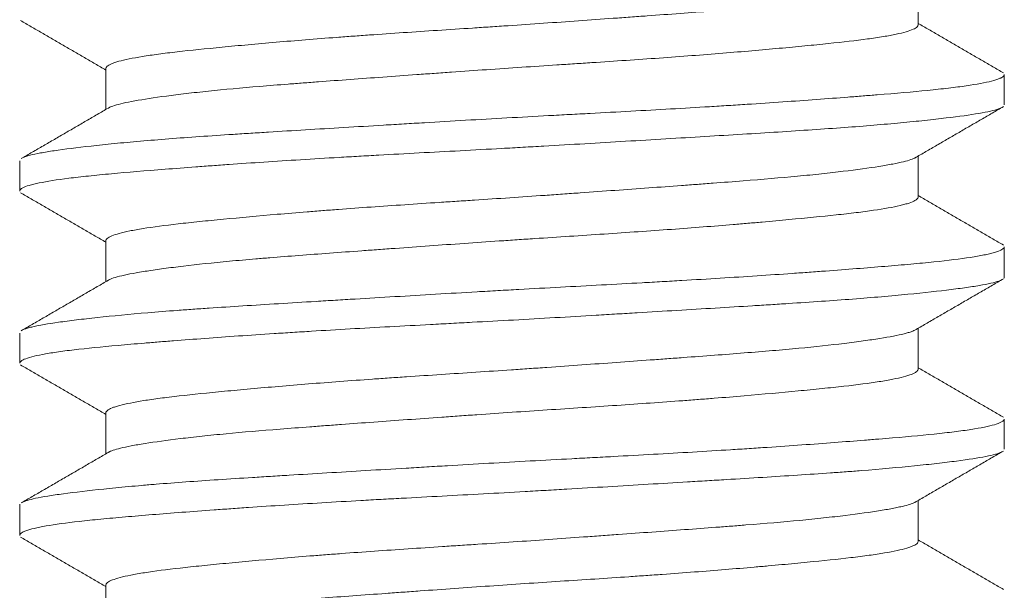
# Model space of a CAD drawing. Header units: millimetres. Extents: x 28 to 2257, y 19 to 785.
# Tile 48 of 55: x 1655.35 to 1659.35, y 386.2 to 388.52. Entities that reach past the tile are written whole.
import ezdxf

# ---------------------------------------------------------------- set-up
doc = ezdxf.new("R2010")
doc.units = ezdxf.units.MM
doc.layers.add('1', color=7, linetype='Continuous', true_color=0xffffff)

msp = doc.modelspace()

# ---------------------------------------------------------------- linework, layer by layer
at = {"layer": '1', "color": 155, "linetype": 'Continuous', "lineweight": 18}
for p, q in [((1659.0032, 388.4956), (1659.0032, 388.6626)), ((1655.7032, 388.3193), (1655.7032, 388.1523)), ((1659.3532, 388.1714), (1659.3532, 388.2934)), ((1659.0032, 387.7957), (1659.0032, 387.9626)), ((1655.3532, 387.9438), (1655.3532, 387.8215)), ((1655.7032, 387.619), (1655.7032, 387.4523)), ((1659.3532, 387.471), (1659.3532, 387.5937)), ((1659.3532, 387.4706), (1659.352, 387.467)), ((1655.3532, 387.2434), (1655.3532, 387.1213)), ((1659.0032, 387.0959), (1659.0032, 387.2626)), ((1655.7032, 386.9192), (1655.7032, 386.7523)), ((1659.3532, 386.7715), (1659.3532, 386.8936)), ((1659.0032, 386.3956), (1659.0032, 386.5626)), ((1655.3532, 386.5436), (1655.354, 386.5472)), ((1655.3532, 386.5439), (1655.3532, 386.4212)), ((1655.7032, 386.2192), (1655.7032, 386.0523))]:
    msp.add_line(p, q, dxfattribs=at)
for points, knots in [([(1658.9929, 388.6566), (1658.9884, 388.654), (1658.9789, 388.6498), (1658.9657, 388.6457), (1658.9548, 388.6425), (1658.9487, 388.6409), (1658.9162, 388.6331), (1658.8825, 388.6267), (1658.8206, 388.617), (1658.7868, 388.6121), (1658.7487, 388.607), (1658.7223, 388.6037), (1658.7087, 388.602), (1658.6385, 388.5935), (1658.5763, 388.5869), (1658.4739, 388.5772), (1658.4205, 388.5725), (1658.3636, 388.5677), (1658.3249, 388.5646), (1658.3053, 388.563), (1658.206, 388.5552), (1658.1227, 388.5489), (1657.9922, 388.5393), (1657.9477, 388.5361), (1657.8796, 388.5311), (1657.8566, 388.5295), (1657.8103, 388.5261), (1657.7871, 388.5244), (1657.6708, 388.516), (1657.5766, 388.5093), (1657.4336, 388.4993), (1657.3856, 388.496), (1657.3133, 388.4911), (1657.289, 388.4895), (1657.2408, 388.4863), (1657.2168, 388.4847), (1657.0974, 388.4769), (1657.0035, 388.4708), (1656.8651, 388.4614), (1656.8195, 388.4583), (1656.7516, 388.4534), (1656.7291, 388.4518), (1656.6847, 388.4486), (1656.6628, 388.4469), (1656.5547, 388.4388), (1656.4725, 388.4322), (1656.3556, 388.4221), (1656.3177, 388.4187), (1656.2441, 388.412), (1656.2089, 388.4087), (1656.1083, 388.399), (1656.0476, 388.3929), (1655.9797, 388.3851), (1655.9665, 388.3835), (1655.941, 388.3803), (1655.9286, 388.3788), (1655.8929, 388.374), (1655.8712, 388.3708), (1655.8117, 388.3612), (1655.7798, 388.3546), (1655.7498, 388.3463), (1655.7443, 388.3446), (1655.7342, 388.3412), (1655.7297, 388.3395), (1655.7178, 388.3344), (1655.712, 388.331), (1655.7048, 388.3247), (1655.7031, 388.3217), (1655.7032, 388.3187)], [0, 0, 0, 0, 0.024171, 0.038559, 0.038559, 0.052947, 0.052947, 0.110497, 0.110497, 0.139273, 0.15366, 0.15366, 0.168048, 0.168048, 0.225599, 0.225599, 0.254374, 0.268762, 0.268762, 0.283149, 0.283149, 0.3407, 0.3407, 0.369475, 0.369475, 0.383863, 0.383863, 0.39825, 0.39825, 0.455801, 0.455801, 0.484576, 0.484576, 0.498964, 0.498964, 0.513352, 0.513352, 0.570902, 0.570902, 0.599678, 0.599678, 0.614065, 0.614065, 0.628453, 0.628453, 0.686004, 0.686004, 0.714779, 0.714779, 0.743554, 0.743554, 0.801105, 0.801105, 0.815493, 0.815493, 0.82988, 0.82988, 0.858656, 0.858656, 0.916206, 0.916206, 0.930594, 0.930594, 0.944982, 0.944982, 0.973757, 0.973757, 1, 1, 1, 1]), ([(1655.7144, 388.1588), (1655.7201, 388.162), (1655.7279, 388.1652), (1655.7476, 388.1714), (1655.7593, 388.1745), (1655.7869, 388.1808), (1655.8028, 388.184), (1655.8561, 388.1936), (1655.8989, 388.2001), (1655.9738, 388.21), (1656.0006, 388.2133), (1656.0435, 388.2184), (1656.0583, 388.2201), (1656.0887, 388.2234), (1656.1042, 388.2251), (1656.1837, 388.2334), (1656.2529, 388.2397), (1656.3648, 388.249), (1656.4034, 388.2521), (1656.4635, 388.2568), (1656.484, 388.2584), (1656.5252, 388.2615), (1656.546, 388.2631), (1656.6511, 388.271), (1656.7383, 388.2773), (1656.8738, 388.2872), (1656.9197, 388.2905), (1656.9898, 388.2956), (1657.0134, 388.2973), (1657.0605, 388.3006), (1657.0841, 388.3023), (1657.2021, 388.3107), (1657.297, 388.3173), (1657.44, 388.3269), (1657.4877, 388.3301), (1657.5595, 388.3348), (1657.5834, 388.3363), (1657.6308, 388.3394), (1657.6543, 388.341), (1657.7713, 388.3487), (1657.8626, 388.3549), (1657.9959, 388.3644), (1658.0398, 388.3677), (1658.1263, 388.3742), (1658.1683, 388.3775), (1658.2905, 388.3875), (1658.3672, 388.3942), (1658.4571, 388.4024), (1658.4747, 388.4041), (1658.5095, 388.4074), (1658.5265, 388.409), (1658.5765, 388.4138), (1658.6081, 388.417), (1658.6978, 388.4263), (1658.7509, 388.4324), (1658.8087, 388.4403), (1658.8198, 388.4419), (1658.8412, 388.4451), (1658.8515, 388.4467), (1658.8808, 388.4516), (1658.8982, 388.4548), (1658.9446, 388.4646), (1658.9677, 388.4713), (1658.9864, 388.4797), (1658.9897, 388.4814), (1658.9952, 388.4847), (1658.9974, 388.4864), (1659.0018, 388.4907), (1659.0031, 388.4933), (1659.0032, 388.4959)], [0, 0, 0, 0, 0.029412, 0.029412, 0.058134, 0.058134, 0.086857, 0.086857, 0.144301, 0.144301, 0.173024, 0.173024, 0.187385, 0.187385, 0.201746, 0.201746, 0.259191, 0.259191, 0.287914, 0.287914, 0.302275, 0.302275, 0.316636, 0.316636, 0.374081, 0.374081, 0.402803, 0.402803, 0.417165, 0.417165, 0.431526, 0.431526, 0.488971, 0.488971, 0.517693, 0.517693, 0.532054, 0.532054, 0.546415, 0.546415, 0.60386, 0.60386, 0.632583, 0.632583, 0.661305, 0.661305, 0.71875, 0.71875, 0.733111, 0.733111, 0.747472, 0.747472, 0.776195, 0.776195, 0.83364, 0.83364, 0.848001, 0.848001, 0.862362, 0.862362, 0.891085, 0.891085, 0.948529, 0.948529, 0.962891, 0.962891, 0.977252, 0.977252, 1, 1, 1, 1]), ([(1655.3638, 387.9553), (1655.371, 387.959), (1655.3817, 387.9626), (1655.4075, 387.9693), (1655.4214, 387.9723), (1655.4459, 387.9768), (1655.4547, 387.9784), (1655.4733, 387.9815), (1655.4832, 387.983), (1655.535, 387.9908), (1655.585, 387.9971), (1655.6726, 388.0068), (1655.7039, 388.0101), (1655.7541, 388.0151), (1655.7713, 388.0167), (1655.8067, 388.02), (1655.8247, 388.0216), (1655.9172, 388.0297), (1655.9977, 388.0359), (1656.1282, 388.045), (1656.1733, 388.048), (1656.2436, 388.0525), (1656.2674, 388.0541), (1656.3154, 388.0571), (1656.3397, 388.0586), (1656.4623, 388.0662), (1656.5642, 388.0724), (1656.7228, 388.0819), (1656.7767, 388.0852), (1656.8589, 388.0901), (1656.8866, 388.0918), (1656.9419, 388.0951), (1656.9695, 388.0967), (1657.1082, 388.105), (1657.22, 388.1115), (1657.3888, 388.121), (1657.4452, 388.1241), (1657.5302, 388.1287), (1657.5586, 388.1302), (1657.6149, 388.1332), (1657.6429, 388.1347), (1657.7821, 388.1422), (1657.891, 388.1481), (1658.0509, 388.1573), (1658.1035, 388.1604), (1658.1816, 388.1651), (1658.2075, 388.1667), (1658.2583, 388.1699), (1658.2834, 388.1715), (1658.4073, 388.1796), (1658.501, 388.1861), (1658.6337, 388.1959), (1658.6766, 388.1992), (1658.7389, 388.204), (1658.7593, 388.2056), (1658.799, 388.2087), (1658.8184, 388.2103), (1658.9129, 388.218), (1658.9809, 388.2239), (1659.0714, 388.2329), (1659.0997, 388.2359), (1659.1392, 388.2406), (1659.1518, 388.2421), (1659.1759, 388.2452), (1659.1873, 388.2468), (1659.2417, 388.2547), (1659.2762, 388.2611), (1659.3143, 388.2709), (1659.3247, 388.2743), (1659.3368, 388.2792), (1659.3403, 388.2809), (1659.346, 388.2842), (1659.3482, 388.2858), (1659.352, 388.2896), (1659.3531, 388.2918), (1659.3532, 388.2939)], [0, 0, 0, 0, 0.034314, 0.034314, 0.062166, 0.062166, 0.076092, 0.076092, 0.090018, 0.090018, 0.145722, 0.145722, 0.173574, 0.173574, 0.1875, 0.1875, 0.201426, 0.201426, 0.25713, 0.25713, 0.284982, 0.284982, 0.298908, 0.298908, 0.312834, 0.312834, 0.368538, 0.368538, 0.39639, 0.39639, 0.410316, 0.410316, 0.424242, 0.424242, 0.479947, 0.479947, 0.507799, 0.507799, 0.521725, 0.521725, 0.535651, 0.535651, 0.591355, 0.591355, 0.619207, 0.619207, 0.633133, 0.633133, 0.647059, 0.647059, 0.702763, 0.702763, 0.730615, 0.730615, 0.744541, 0.744541, 0.758467, 0.758467, 0.814171, 0.814171, 0.842023, 0.842023, 0.855949, 0.855949, 0.869875, 0.869875, 0.925579, 0.925579, 0.953431, 0.953431, 0.967357, 0.967357, 0.981283, 0.981283, 1, 1, 1, 1]), ([(1659.3436, 388.1602), (1659.34, 388.1583), (1659.3354, 388.1563), (1659.3212, 388.1514), (1659.3102, 388.1484), (1659.2834, 388.1423), (1659.2677, 388.1393), (1659.2141, 388.1301), (1659.1696, 388.1239), (1659.0899, 388.1143), (1659.0611, 388.111), (1658.9991, 388.1044), (1658.9663, 388.1011), (1658.8625, 388.0913), (1658.7864, 388.0849), (1658.6617, 388.0757), (1658.6183, 388.0727), (1658.5281, 388.0666), (1658.4819, 388.0636), (1658.3397, 388.0545), (1658.2405, 388.0485), (1658.085, 388.0391), (1658.032, 388.0359), (1657.9239, 388.0294), (1657.8695, 388.0261), (1657.7051, 388.0163), (1657.5941, 388.0097), (1657.4536, 388.0016), (1657.4254, 388), (1657.3688, 387.9968), (1657.3404, 387.9952), (1657.2551, 387.9905), (1657.1986, 387.9874), (1657.0306, 387.9784), (1656.9204, 387.9725), (1656.7847, 387.965), (1656.7577, 387.9635), (1656.7039, 387.9604), (1656.6771, 387.9589), (1656.5972, 387.9542), (1656.5452, 387.9511), (1656.3926, 387.9416), (1656.2957, 387.9351), (1656.1804, 387.9269), (1656.1577, 387.9253), (1656.1128, 387.922), (1656.0906, 387.9203), (1656.0252, 387.9154), (1655.9835, 387.9122), (1655.8636, 387.9027), (1655.7909, 387.8968), (1655.7091, 387.8893), (1655.6932, 387.8878), (1655.6622, 387.8847), (1655.6472, 387.8832), (1655.6037, 387.8786), (1655.577, 387.8756), (1655.5035, 387.8663), (1655.4633, 387.86), (1655.4242, 387.8519), (1655.4169, 387.8502), (1655.4035, 387.8469), (1655.3973, 387.8453), (1655.3806, 387.8403), (1655.372, 387.837), (1655.357, 387.8292), (1655.3529, 387.8248), (1655.3532, 387.8205)], [0, 0, 0, 0, 0.018206, 0.018206, 0.045959, 0.045959, 0.073712, 0.073712, 0.129218, 0.129218, 0.156972, 0.156972, 0.184725, 0.184725, 0.240231, 0.240231, 0.267984, 0.267984, 0.295737, 0.295737, 0.351243, 0.351243, 0.378996, 0.378996, 0.40675, 0.40675, 0.462256, 0.462256, 0.476132, 0.476132, 0.490009, 0.490009, 0.517762, 0.517762, 0.573268, 0.573268, 0.587145, 0.587145, 0.601021, 0.601021, 0.628774, 0.628774, 0.684281, 0.684281, 0.698157, 0.698157, 0.712034, 0.712034, 0.739787, 0.739787, 0.795293, 0.795293, 0.80917, 0.80917, 0.823046, 0.823046, 0.850799, 0.850799, 0.906306, 0.906306, 0.920182, 0.920182, 0.934059, 0.934059, 0.961812, 0.961812, 1, 1, 1, 1]), ([(1658.9925, 387.9564), (1658.9829, 387.9508), (1658.9667, 387.9454), (1658.9316, 387.9367), (1658.9169, 387.9336), (1658.8918, 387.9288), (1658.8829, 387.9272), (1658.8641, 387.9239), (1658.8542, 387.9223), (1658.8027, 387.9141), (1658.7544, 387.9075), (1658.6714, 387.8975), (1658.642, 387.8941), (1658.5952, 387.8891), (1658.5791, 387.8874), (1658.5462, 387.8841), (1658.5295, 387.8825), (1658.444, 387.8744), (1658.3705, 387.8682), (1658.2524, 387.8588), (1658.2118, 387.8557), (1658.1488, 387.8509), (1658.1275, 387.8493), (1658.0846, 387.8462), (1658.063, 387.8446), (1657.954, 387.8365), (1657.864, 387.83), (1657.7251, 387.82), (1657.6782, 387.8166), (1657.6066, 387.8115), (1657.5827, 387.8098), (1657.5349, 387.8064), (1657.5111, 387.8047), (1657.3917, 387.7964), (1657.2962, 387.7899), (1657.1769, 387.7821), (1657.1531, 387.7805), (1657.1054, 387.7774), (1657.0815, 387.7759), (1657.0101, 387.7712), (1656.9632, 387.768), (1656.8246, 387.7587), (1656.7351, 387.7524), (1656.6267, 387.7442), (1656.6052, 387.7426), (1656.5625, 387.7393), (1656.5413, 387.7376), (1656.4788, 387.7326), (1656.4384, 387.7292), (1656.3213, 387.7192), (1656.2485, 387.7125), (1656.164, 387.7044), (1656.1474, 387.7028), (1656.115, 387.6996), (1656.0991, 387.698), (1656.0529, 387.6932), (1656.0239, 387.6901), (1655.9422, 387.6808), (1655.8948, 387.6746), (1655.8445, 387.6665), (1655.8349, 387.6649), (1655.8166, 387.6616), (1655.808, 387.66), (1655.7836, 387.655), (1655.7694, 387.6517), (1655.733, 387.6417), (1655.7168, 387.6349), (1655.7069, 387.6266), (1655.7054, 387.6249), (1655.7035, 387.6216), (1655.7031, 387.6201), (1655.7032, 387.6185)], [0, 0, 0, 0, 0.051105, 0.051105, 0.07988, 0.07988, 0.094268, 0.094268, 0.108656, 0.108656, 0.166206, 0.166206, 0.194982, 0.194982, 0.209369, 0.209369, 0.223757, 0.223757, 0.281308, 0.281308, 0.310083, 0.310083, 0.324471, 0.324471, 0.338858, 0.338858, 0.396409, 0.396409, 0.425184, 0.425184, 0.439572, 0.439572, 0.453959, 0.453959, 0.51151, 0.51151, 0.525898, 0.525898, 0.540285, 0.540285, 0.569061, 0.569061, 0.626611, 0.626611, 0.640999, 0.640999, 0.655387, 0.655387, 0.684162, 0.684162, 0.741713, 0.741713, 0.7561, 0.7561, 0.770488, 0.770488, 0.799263, 0.799263, 0.856814, 0.856814, 0.871202, 0.871202, 0.885589, 0.885589, 0.914365, 0.914365, 0.971915, 0.971915, 0.986303, 0.986303, 1, 1, 1, 1]), ([(1655.7151, 387.4592), (1655.717, 387.4603), (1655.7192, 387.4613), (1655.7288, 387.4655), (1655.7382, 387.4686), (1655.772, 387.478), (1655.8023, 387.4842), (1655.8593, 387.4938), (1655.8802, 387.4971), (1655.9145, 387.502), (1655.9264, 387.5037), (1655.9512, 387.507), (1655.964, 387.5087), (1656.0301, 387.5171), (1656.0892, 387.5237), (1656.1874, 387.5335), (1656.2217, 387.5367), (1656.2755, 387.5415), (1656.2939, 387.5431), (1656.3312, 387.5462), (1656.3502, 387.5478), (1656.4461, 387.5556), (1656.5271, 387.5617), (1656.6548, 387.5712), (1656.6984, 387.5744), (1656.7654, 387.5793), (1656.788, 387.581), (1656.8334, 387.5843), (1656.8561, 387.5859), (1656.9705, 387.5942), (1657.0636, 387.6009), (1657.2055, 387.6109), (1657.2532, 387.6142), (1657.3254, 387.6192), (1657.3495, 387.6208), (1657.3975, 387.6241), (1657.4214, 387.6257), (1657.5405, 387.6336), (1657.6346, 387.6396), (1657.774, 387.6489), (1657.8201, 387.6521), (1657.9118, 387.6584), (1657.9566, 387.6616), (1658.0882, 387.6712), (1658.1721, 387.6777), (1658.2722, 387.6861), (1658.2919, 387.6877), (1658.331, 387.6911), (1658.3503, 387.6928), (1658.4072, 387.6978), (1658.4435, 387.7012), (1658.5481, 387.711), (1658.6118, 387.7172), (1658.6838, 387.725), (1658.6978, 387.7265), (1658.7251, 387.7297), (1658.7384, 387.7312), (1658.7767, 387.7359), (1658.8003, 387.7391), (1658.8654, 387.7486), (1658.9012, 387.755), (1658.9366, 387.7632), (1658.9432, 387.7649), (1658.9553, 387.7683), (1658.961, 387.77), (1658.9761, 387.775), (1658.9842, 387.7784), (1658.9986, 387.7864), (1659.0029, 387.7911), (1659.0032, 387.7956)], [0, 0, 0, 0, 0.009899, 0.009899, 0.038674, 0.038674, 0.096225, 0.096225, 0.125, 0.125, 0.139388, 0.139388, 0.153775, 0.153775, 0.211326, 0.211326, 0.240101, 0.240101, 0.254489, 0.254489, 0.268877, 0.268877, 0.326427, 0.326427, 0.355203, 0.355203, 0.36959, 0.36959, 0.383978, 0.383978, 0.441529, 0.441529, 0.470304, 0.470304, 0.484692, 0.484692, 0.499079, 0.499079, 0.55663, 0.55663, 0.585405, 0.585405, 0.61418, 0.61418, 0.671731, 0.671731, 0.686119, 0.686119, 0.700506, 0.700506, 0.729282, 0.729282, 0.786832, 0.786832, 0.80122, 0.80122, 0.815608, 0.815608, 0.844383, 0.844383, 0.901934, 0.901934, 0.916321, 0.916321, 0.930709, 0.930709, 0.959484, 0.959484, 1, 1, 1, 1]), ([(1655.3633, 387.255), (1655.3664, 387.2566), (1655.3701, 387.2582), (1655.3787, 387.2613), (1655.3834, 387.2628), (1655.3941, 387.2659), (1655.4, 387.2673), (1655.4323, 387.2748), (1655.4672, 387.2809), (1655.5329, 387.2902), (1655.557, 387.2934), (1655.5967, 387.2982), (1655.6105, 387.2999), (1655.639, 387.3031), (1655.6538, 387.3048), (1655.7299, 387.3129), (1655.7982, 387.3195), (1655.9117, 387.3291), (1655.9514, 387.3323), (1656.0138, 387.3369), (1656.0351, 387.3385), (1656.0783, 387.3415), (1656.1003, 387.3431), (1656.2115, 387.3506), (1656.3056, 387.3565), (1656.4541, 387.3657), (1656.5048, 387.3688), (1656.5829, 387.3735), (1656.6093, 387.3751), (1656.6623, 387.3783), (1656.6889, 387.3799), (1656.8226, 387.3879), (1656.9317, 387.3945), (1657.0983, 387.4044), (1657.1544, 387.4076), (1657.2392, 387.4126), (1657.2677, 387.4142), (1657.3244, 387.4174), (1657.3527, 387.419), (1657.4938, 387.4268), (1657.6056, 387.4327), (1657.7715, 387.4417), (1657.8265, 387.4446), (1657.9086, 387.4492), (1657.936, 387.4507), (1657.99, 387.4538), (1658.0168, 387.4553), (1658.1492, 387.463), (1658.2509, 387.4693), (1658.3973, 387.479), (1658.445, 387.4823), (1658.5149, 387.4872), (1658.538, 387.4889), (1658.5833, 387.4922), (1658.6054, 387.4938), (1658.7142, 387.502), (1658.7944, 387.5082), (1658.9046, 387.5174), (1658.9396, 387.5204), (1658.9895, 387.5249), (1659.0058, 387.5264), (1659.0371, 387.5295), (1659.0522, 387.531), (1659.1249, 387.5385), (1659.1745, 387.5446), (1659.236, 387.5541), (1659.2544, 387.5573), (1659.2786, 387.5622), (1659.2861, 387.5639), (1659.2999, 387.5672), (1659.3062, 387.5688), (1659.3347, 387.5771), (1659.348, 387.5837), (1659.3527, 387.5913), (1659.3531, 387.5924), (1659.3532, 387.5936)], [0, 0, 0, 0, 0.014929, 0.014929, 0.028855, 0.028855, 0.042781, 0.042781, 0.098485, 0.098485, 0.126337, 0.126337, 0.140263, 0.140263, 0.154189, 0.154189, 0.209893, 0.209893, 0.237745, 0.237745, 0.251671, 0.251671, 0.265597, 0.265597, 0.321301, 0.321301, 0.349153, 0.349153, 0.363079, 0.363079, 0.377005, 0.377005, 0.432709, 0.432709, 0.460561, 0.460561, 0.474488, 0.474488, 0.488414, 0.488414, 0.544118, 0.544118, 0.57197, 0.57197, 0.585896, 0.585896, 0.599822, 0.599822, 0.655526, 0.655526, 0.683378, 0.683378, 0.697304, 0.697304, 0.71123, 0.71123, 0.766934, 0.766934, 0.794786, 0.794786, 0.808712, 0.808712, 0.822638, 0.822638, 0.878342, 0.878342, 0.906194, 0.906194, 0.92012, 0.92012, 0.934046, 0.934046, 0.98975, 0.98975, 1, 1, 1, 1]), ([(1659.3442, 387.4605), (1659.342, 387.4593), (1659.3393, 387.458), (1659.3217, 387.4508), (1659.2978, 387.4449), (1659.2563, 387.4373), (1659.2475, 387.4358), (1659.2285, 387.4327), (1659.2184, 387.4312), (1659.1865, 387.4265), (1659.1631, 387.4233), (1659.0869, 387.4137), (1659.028, 387.4072), (1658.9442, 387.399), (1658.9269, 387.3974), (1658.8913, 387.3941), (1658.8729, 387.3925), (1658.8166, 387.3876), (1658.7775, 387.3844), (1658.6556, 387.3751), (1658.5683, 387.3692), (1658.4516, 387.3616), (1658.4278, 387.3601), (1658.3796, 387.3571), (1658.355, 387.3556), (1658.2807, 387.351), (1658.2302, 387.3479), (1658.0765, 387.3386), (1657.9707, 387.3322), (1657.8344, 387.324), (1657.8069, 387.3224), (1657.7516, 387.3191), (1657.7236, 387.3174), (1657.6397, 387.3124), (1657.5836, 387.3091), (1657.4155, 387.2993), (1657.3032, 387.2931), (1657.1627, 387.2855), (1657.1346, 387.284), (1657.0784, 387.281), (1657.0502, 387.2794), (1656.9661, 387.2749), (1656.9108, 387.2719), (1656.7473, 387.263), (1656.6413, 387.2569), (1656.5125, 387.249), (1656.487, 387.2474), (1656.4362, 387.2442), (1656.411, 387.2426), (1656.3364, 387.2377), (1656.2882, 387.2345), (1656.1479, 387.2247), (1656.0602, 387.2181), (1655.9578, 387.2102), (1655.9377, 387.2086), (1655.8982, 387.2054), (1655.8788, 387.2039), (1655.8221, 387.1992), (1655.7864, 387.1962), (1655.6851, 387.1872), (1655.6256, 387.1813), (1655.5612, 387.1736), (1655.5488, 387.1721), (1655.5251, 387.1689), (1655.5137, 387.1673), (1655.4813, 387.1626), (1655.4622, 387.1594), (1655.4115, 387.1497), (1655.387, 387.1431), (1655.3679, 387.1349), (1655.3646, 387.1332), (1655.3593, 387.1299), (1655.3572, 387.1283), (1655.354, 387.1247), (1655.3531, 387.1227), (1655.3532, 387.1208)], [0, 0, 0, 0, 0.011545, 0.011545, 0.067052, 0.067052, 0.080928, 0.080928, 0.094805, 0.094805, 0.122558, 0.122558, 0.178064, 0.178064, 0.19194, 0.19194, 0.205817, 0.205817, 0.23357, 0.23357, 0.289076, 0.289076, 0.302953, 0.302953, 0.316829, 0.316829, 0.344583, 0.344583, 0.400089, 0.400089, 0.413965, 0.413965, 0.427842, 0.427842, 0.455595, 0.455595, 0.511101, 0.511101, 0.524978, 0.524978, 0.538854, 0.538854, 0.566607, 0.566607, 0.622114, 0.622114, 0.63599, 0.63599, 0.649867, 0.649867, 0.67762, 0.67762, 0.733126, 0.733126, 0.747003, 0.747003, 0.760879, 0.760879, 0.788632, 0.788632, 0.844139, 0.844139, 0.858015, 0.858015, 0.871892, 0.871892, 0.899645, 0.899645, 0.955151, 0.955151, 0.969028, 0.969028, 0.982904, 0.982904, 1, 1, 1, 1]), ([(1658.9924, 387.2563), (1658.9885, 387.2541), (1658.9835, 387.2519), (1658.9732, 387.2481), (1658.9684, 387.2465), (1658.9579, 387.2434), (1658.9521, 387.2418), (1658.9207, 387.234), (1658.8879, 387.2277), (1658.8269, 387.2179), (1658.8047, 387.2146), (1658.7683, 387.2096), (1658.7557, 387.2079), (1658.7297, 387.2046), (1658.7163, 387.2029), (1658.6473, 387.1945), (1658.5858, 387.1878), (1658.4841, 387.1781), (1658.4485, 387.1749), (1658.3742, 387.1686), (1658.336, 387.1655), (1658.2181, 387.1561), (1658.1353, 387.1499), (1658.0266, 387.1419), (1658.0046, 387.1403), (1657.96, 387.137), (1657.9374, 387.1353), (1657.8693, 387.1304), (1657.8234, 387.1271), (1657.6847, 387.117), (1657.5907, 387.1103), (1657.4711, 387.1019), (1657.4471, 387.1003), (1657.3989, 387.0969), (1657.3747, 387.0953), (1657.3023, 387.0904), (1657.2544, 387.0872), (1657.1114, 387.0778), (1657.0174, 387.0717), (1656.9013, 387.0639), (1656.8782, 387.0623), (1656.8321, 387.0591), (1656.8092, 387.0575), (1656.7413, 387.0527), (1656.6971, 387.0495), (1656.5672, 387.0398), (1656.4845, 387.0331), (1656.3663, 387.023), (1656.3278, 387.0196), (1656.2542, 387.013), (1656.2189, 387.0097), (1656.1177, 387), (1656.0563, 386.9938), (1655.9872, 386.9859), (1655.9738, 386.9844), (1655.9478, 386.9812), (1655.9354, 386.9796), (1655.8994, 386.9749), (1655.8773, 386.9717), (1655.8169, 386.9621), (1655.7842, 386.9556), (1655.753, 386.9472), (1655.7472, 386.9455), (1655.7368, 386.9421), (1655.7322, 386.9404), (1655.7197, 386.9354), (1655.7135, 386.932), (1655.7051, 386.9252), (1655.703, 386.9218), (1655.7032, 386.9184)], [0, 0, 0, 0, 0.020488, 0.020488, 0.034876, 0.034876, 0.049263, 0.049263, 0.106814, 0.106814, 0.135589, 0.135589, 0.149977, 0.149977, 0.164365, 0.164365, 0.221915, 0.221915, 0.250691, 0.250691, 0.279466, 0.279466, 0.337017, 0.337017, 0.351404, 0.351404, 0.365792, 0.365792, 0.394567, 0.394567, 0.452118, 0.452118, 0.466506, 0.466506, 0.480893, 0.480893, 0.509669, 0.509669, 0.567219, 0.567219, 0.581607, 0.581607, 0.595994, 0.595994, 0.62477, 0.62477, 0.68232, 0.68232, 0.711096, 0.711096, 0.739871, 0.739871, 0.797422, 0.797422, 0.811809, 0.811809, 0.826197, 0.826197, 0.854972, 0.854972, 0.912523, 0.912523, 0.926911, 0.926911, 0.941298, 0.941298, 0.970074, 0.970074, 1, 1, 1, 1]), ([(1655.7137, 386.7585), (1655.7234, 386.764), (1655.7396, 386.7695), (1655.7748, 386.7782), (1655.7895, 386.7813), (1655.8145, 386.7861), (1655.8233, 386.7877), (1655.842, 386.7909), (1655.8518, 386.7926), (1655.9031, 386.8007), (1655.9511, 386.8073), (1656.0336, 386.8173), (1656.0628, 386.8206), (1656.1093, 386.8256), (1656.1253, 386.8273), (1656.1579, 386.8306), (1656.1746, 386.8322), (1656.2595, 386.8403), (1656.3326, 386.8464), (1656.4499, 386.8558), (1656.4903, 386.8589), (1656.5528, 386.8636), (1656.574, 386.8652), (1656.6167, 386.8684), (1656.6382, 386.87), (1656.7465, 386.878), (1656.8359, 386.8845), (1656.9741, 386.8944), (1657.0208, 386.8978), (1657.0919, 386.9029), (1657.1157, 386.9046), (1657.1633, 386.9079), (1657.187, 386.9096), (1657.3059, 386.9179), (1657.401, 386.9243), (1657.5435, 386.9337), (1657.591, 386.9368), (1657.686, 386.9431), (1657.7328, 386.9462), (1657.871, 386.9555), (1657.9604, 386.9618), (1658.0687, 386.9699), (1658.0901, 386.9715), (1658.1327, 386.9748), (1658.1539, 386.9764), (1658.2165, 386.9814), (1658.2569, 386.9848), (1658.3742, 386.9948), (1658.4473, 387.0014), (1658.5321, 387.0095), (1658.5487, 387.0111), (1658.5813, 387.0143), (1658.5973, 387.0159), (1658.6439, 387.0207), (1658.6731, 387.0238), (1658.7556, 387.0331), (1658.8036, 387.0392), (1658.8547, 387.0472), (1658.8645, 387.0488), (1658.8832, 387.0521), (1658.8921, 387.0537), (1658.9171, 387.0586), (1658.9317, 387.0619), (1658.9695, 387.0719), (1658.9867, 387.0786), (1658.998, 387.087), (1658.9998, 387.0886), (1659.0023, 387.092), (1659.003, 387.0936), (1659.0031, 387.0953), (1659.0032, 387.0954), (1659.0032, 387.0955)], [0, 0, 0, 0, 0.051471, 0.051471, 0.080193, 0.080193, 0.094554, 0.094554, 0.108915, 0.108915, 0.16636, 0.16636, 0.195083, 0.195083, 0.209444, 0.209444, 0.223805, 0.223805, 0.28125, 0.28125, 0.309972, 0.309972, 0.324334, 0.324334, 0.338695, 0.338695, 0.39614, 0.39614, 0.424862, 0.424862, 0.439223, 0.439223, 0.453585, 0.453585, 0.511029, 0.511029, 0.539752, 0.539752, 0.568474, 0.568474, 0.625919, 0.625919, 0.64028, 0.64028, 0.654642, 0.654642, 0.683364, 0.683364, 0.740809, 0.740809, 0.75517, 0.75517, 0.769531, 0.769531, 0.798254, 0.798254, 0.855699, 0.855699, 0.87006, 0.87006, 0.884421, 0.884421, 0.913143, 0.913143, 0.970588, 0.970588, 0.984949, 0.984949, 0.999311, 0.999311, 1, 1, 1, 1]), ([(1655.363, 386.5548), (1655.3733, 386.5604), (1655.3915, 386.5658), (1655.4317, 386.5743), (1655.4482, 386.5773), (1655.4764, 386.582), (1655.4865, 386.5835), (1655.5076, 386.5866), (1655.5187, 386.5882), (1655.5769, 386.5961), (1655.6316, 386.6025), (1655.7257, 386.6123), (1655.7592, 386.6156), (1655.8124, 386.6205), (1655.8307, 386.6222), (1655.8682, 386.6254), (1655.8873, 386.6271), (1655.9849, 386.635), (1656.0691, 386.641), (1656.2043, 386.65), (1656.251, 386.653), (1656.3232, 386.6576), (1656.3477, 386.6591), (1656.3972, 386.6622), (1656.4222, 386.6637), (1656.5482, 386.6714), (1656.6522, 386.6777), (1656.8132, 386.6874), (1656.8677, 386.6906), (1656.9507, 386.6956), (1656.9787, 386.6973), (1657.0346, 386.7006), (1657.0626, 386.7022), (1657.2026, 386.7105), (1657.3148, 386.717), (1657.4833, 386.7262), (1657.5395, 386.7292), (1657.6239, 386.7337), (1657.6521, 386.7352), (1657.7081, 386.7382), (1657.736, 386.7397), (1657.8742, 386.7472), (1657.9818, 386.7532), (1658.1387, 386.7625), (1658.1902, 386.7656), (1658.2664, 386.7704), (1658.2917, 386.772), (1658.3415, 386.7753), (1658.366, 386.7769), (1658.4867, 386.7851), (1658.5775, 386.7916), (1658.7049, 386.8013), (1658.746, 386.8045), (1658.8053, 386.8092), (1658.8247, 386.8108), (1658.8626, 386.8139), (1658.8811, 386.8154), (1658.9707, 386.823), (1659.0343, 386.8289), (1659.118, 386.838), (1659.1438, 386.8411), (1659.1796, 386.8457), (1659.191, 386.8473), (1659.2127, 386.8505), (1659.2229, 386.8521), (1659.2712, 386.8601), (1659.3006, 386.8666), (1659.3308, 386.8765), (1659.3386, 386.8798), (1659.3467, 386.8847), (1659.3488, 386.8864), (1659.3519, 386.8896), (1659.3528, 386.8912), (1659.3531, 386.893), (1659.3531, 386.8932), (1659.3532, 386.8934)], [0, 0, 0, 0, 0.051248, 0.051248, 0.0791, 0.0791, 0.093026, 0.093026, 0.106952, 0.106952, 0.162656, 0.162656, 0.190508, 0.190508, 0.204434, 0.204434, 0.21836, 0.21836, 0.274064, 0.274064, 0.301916, 0.301916, 0.315842, 0.315842, 0.329768, 0.329768, 0.385472, 0.385472, 0.413324, 0.413324, 0.42725, 0.42725, 0.441176, 0.441176, 0.496881, 0.496881, 0.524733, 0.524733, 0.538659, 0.538659, 0.552585, 0.552585, 0.608289, 0.608289, 0.636141, 0.636141, 0.650067, 0.650067, 0.663993, 0.663993, 0.719697, 0.719697, 0.747549, 0.747549, 0.761475, 0.761475, 0.775401, 0.775401, 0.831105, 0.831105, 0.858957, 0.858957, 0.872883, 0.872883, 0.886809, 0.886809, 0.942513, 0.942513, 0.970365, 0.970365, 0.984291, 0.984291, 0.998217, 0.998217, 1, 1, 1, 1]), ([(1659.3439, 386.7604), (1659.3433, 386.76), (1659.3427, 386.7597), (1659.339, 386.7579), (1659.3354, 386.7564), (1659.327, 386.7533), (1659.3222, 386.7518), (1659.3061, 386.7473), (1659.293, 386.7443), (1659.2471, 386.7353), (1659.2075, 386.7292), (1659.1469, 386.7213), (1659.1342, 386.7197), (1659.1077, 386.7164), (1659.0938, 386.7148), (1659.0508, 386.7099), (1659.0203, 386.7066), (1658.9231, 386.6968), (1658.851, 386.6903), (1658.7515, 386.6824), (1658.7311, 386.6808), (1658.6894, 386.6777), (1658.6681, 386.6762), (1658.6031, 386.6716), (1658.5586, 386.6686), (1658.4211, 386.6596), (1658.3244, 386.6536), (1658.1974, 386.6459), (1658.1717, 386.6443), (1658.1196, 386.6412), (1658.0931, 386.6396), (1658.0136, 386.6348), (1657.9601, 386.6316), (1657.798, 386.6218), (1657.6879, 386.6152), (1657.5477, 386.607), (1657.5195, 386.6054), (1657.4629, 386.6021), (1657.4344, 386.6005), (1657.3493, 386.5956), (1657.2929, 386.5925), (1657.1245, 386.5834), (1657.0133, 386.5775), (1656.8758, 386.57), (1656.8484, 386.5685), (1656.7937, 386.5655), (1656.7663, 386.564), (1656.6853, 386.5594), (1656.6324, 386.5563), (1656.4768, 386.5469), (1656.3773, 386.5406), (1656.2581, 386.5324), (1656.2346, 386.5307), (1656.188, 386.5275), (1656.1649, 386.5258), (1656.0972, 386.5208), (1656.0538, 386.5176), (1655.9286, 386.5079), (1655.852, 386.5018), (1655.7646, 386.4943), (1655.7476, 386.4928), (1655.7144, 386.4898), (1655.6982, 386.4882), (1655.6514, 386.4837), (1655.6224, 386.4807), (1655.5419, 386.4715), (1655.4968, 386.4653), (1655.4512, 386.4573), (1655.4427, 386.4557), (1655.4266, 386.4524), (1655.4192, 386.4508), (1655.3986, 386.4458), (1655.3874, 386.4425), (1655.3613, 386.4329), (1655.3529, 386.4266), (1655.3532, 386.4206)], [0, 0, 0, 0, 0.003108, 0.003108, 0.016985, 0.016985, 0.030861, 0.030861, 0.058615, 0.058615, 0.114121, 0.114121, 0.127997, 0.127997, 0.141874, 0.141874, 0.169627, 0.169627, 0.225133, 0.225133, 0.23901, 0.23901, 0.252886, 0.252886, 0.280639, 0.280639, 0.336146, 0.336146, 0.350022, 0.350022, 0.363899, 0.363899, 0.391652, 0.391652, 0.447158, 0.447158, 0.461035, 0.461035, 0.474911, 0.474911, 0.502664, 0.502664, 0.558171, 0.558171, 0.572047, 0.572047, 0.585924, 0.585924, 0.613677, 0.613677, 0.669183, 0.669183, 0.68306, 0.68306, 0.696936, 0.696936, 0.724689, 0.724689, 0.780195, 0.780195, 0.794072, 0.794072, 0.807948, 0.807948, 0.835702, 0.835702, 0.891208, 0.891208, 0.905084, 0.905084, 0.918961, 0.918961, 0.946714, 0.946714, 1, 1, 1, 1]), ([(1658.9931, 386.5567), (1658.984, 386.5514), (1658.9689, 386.5461), (1658.9417, 386.5392), (1658.9351, 386.5376), (1658.9207, 386.5345), (1658.9129, 386.5329), (1658.8882, 386.5281), (1658.8699, 386.5248), (1658.8094, 386.5151), (1658.7619, 386.5085), (1658.6933, 386.5001), (1658.6792, 386.4984), (1658.6499, 386.495), (1658.6347, 386.4934), (1658.5883, 386.4883), (1658.5559, 386.485), (1658.4547, 386.4753), (1658.3817, 386.4691), (1658.2835, 386.4613), (1658.2635, 386.4597), (1658.2228, 386.4566), (1658.2021, 386.455), (1658.1395, 386.4502), (1658.0971, 386.4471), (1657.9672, 386.4375), (1657.8775, 386.431), (1657.7615, 386.4226), (1657.7381, 386.4209), (1657.6909, 386.4175), (1657.6672, 386.4158), (1657.5962, 386.4107), (1657.5487, 386.4074), (1657.4059, 386.3973), (1657.3104, 386.3909), (1657.1904, 386.383), (1657.1663, 386.3814), (1657.1183, 386.3783), (1657.0945, 386.3767), (1657.0235, 386.372), (1656.9767, 386.3689), (1656.8382, 386.3596), (1656.7482, 386.3533), (1656.6387, 386.3451), (1656.6169, 386.3435), (1656.5741, 386.3402), (1656.5529, 386.3385), (1656.4905, 386.3335), (1656.4501, 386.3302), (1656.3325, 386.3202), (1656.259, 386.3135), (1656.1733, 386.3053), (1656.1564, 386.3037), (1656.1238, 386.3005), (1656.1079, 386.2989), (1656.0615, 386.2941), (1656.0322, 386.291), (1655.9497, 386.2817), (1655.9014, 386.2755), (1655.8396, 386.2658), (1655.821, 386.2625), (1655.788, 386.256), (1655.759, 386.2494), (1655.7326, 386.241), (1655.7214, 386.2359), (1655.7149, 386.2325), (1655.7122, 386.2308), (1655.7054, 386.2256), (1655.7032, 386.2222), (1655.7032, 386.2188)], [0, 0, 0, 0, 0.049263, 0.049263, 0.063651, 0.063651, 0.078039, 0.078039, 0.106814, 0.106814, 0.164365, 0.164365, 0.178752, 0.178752, 0.19314, 0.19314, 0.221915, 0.221915, 0.279466, 0.279466, 0.293854, 0.293854, 0.308241, 0.308241, 0.337017, 0.337017, 0.394567, 0.394567, 0.408955, 0.408955, 0.423343, 0.423343, 0.452118, 0.452118, 0.509669, 0.509669, 0.524056, 0.524056, 0.538444, 0.538444, 0.567219, 0.567219, 0.62477, 0.62477, 0.639157, 0.639157, 0.653545, 0.653545, 0.68232, 0.68232, 0.739871, 0.739871, 0.754259, 0.754259, 0.768646, 0.768646, 0.797422, 0.797422, 0.854972, 0.854972, 0.883748, 0.883748, 0.912523, 0.941298, 0.955686, 0.955686, 0.970074, 0.970074, 1, 1, 1, 1]), ([(1655.7144, 386.0588), (1655.715, 386.0591), (1655.7156, 386.0595), (1655.7223, 386.0629), (1655.7303, 386.066), (1655.7455, 386.0707), (1655.7511, 386.0722), (1655.7633, 386.0754), (1655.7699, 386.0769), (1655.8053, 386.0848), (1655.8413, 386.0911), (1655.9064, 386.1009), (1655.9299, 386.1042), (1655.9682, 386.1092), (1655.9815, 386.1109), (1656.0088, 386.1143), (1656.0228, 386.116), (1656.0949, 386.1243), (1656.1586, 386.1309), (1656.2632, 386.1404), (1656.2995, 386.1436), (1656.3563, 386.1483), (1656.3757, 386.1499), (1656.4148, 386.153), (1656.4346, 386.1545), (1656.5348, 386.1623), (1656.6187, 386.1686), (1656.7502, 386.1782), (1656.795, 386.1815), (1656.8636, 386.1864), (1656.8867, 386.1881), (1656.9329, 386.1915), (1656.9561, 386.1931), (1657.0723, 386.2015), (1657.1664, 386.2082), (1657.3092, 386.2181), (1657.3571, 386.2214), (1657.4535, 386.2278), (1657.5013, 386.2309), (1657.6434, 386.2403), (1657.7364, 386.2463), (1657.8507, 386.2542), (1657.8735, 386.2557), (1657.9188, 386.2589), (1657.9413, 386.2605), (1658.0084, 386.2653), (1658.0521, 386.2686), (1658.1798, 386.2784), (1658.2607, 386.285), (1658.3565, 386.2933), (1658.3754, 386.295), (1658.4127, 386.2984), (1658.4311, 386.3), (1658.485, 386.305), (1658.5193, 386.3083), (1658.6175, 386.3178), (1658.6766, 386.324), (1658.7426, 386.3317), (1658.7554, 386.3333), (1658.7801, 386.3365), (1658.7921, 386.338), (1658.8264, 386.3428), (1658.8474, 386.346), (1658.9043, 386.3556), (1658.9346, 386.3621), (1658.9627, 386.3705), (1658.9678, 386.3722), (1658.977, 386.3756), (1658.9812, 386.3773), (1658.9919, 386.3823), (1658.9969, 386.3857), (1659.002, 386.3913), (1659.0031, 386.3936), (1659.0032, 386.3958)], [0, 0, 0, 0, 0.003217, 0.003217, 0.031939, 0.031939, 0.046301, 0.046301, 0.060662, 0.060662, 0.118107, 0.118107, 0.146829, 0.146829, 0.16119, 0.16119, 0.175551, 0.175551, 0.232996, 0.232996, 0.261719, 0.261719, 0.27608, 0.27608, 0.290441, 0.290441, 0.347886, 0.347886, 0.376608, 0.376608, 0.39097, 0.39097, 0.405331, 0.405331, 0.462776, 0.462776, 0.491498, 0.491498, 0.520221, 0.520221, 0.577665, 0.577665, 0.592027, 0.592027, 0.606388, 0.606388, 0.63511, 0.63511, 0.692555, 0.692555, 0.706916, 0.706916, 0.721278, 0.721278, 0.75, 0.75, 0.807445, 0.807445, 0.821806, 0.821806, 0.836167, 0.836167, 0.86489, 0.86489, 0.922335, 0.922335, 0.936696, 0.936696, 0.951057, 0.951057, 0.979779, 0.979779, 1, 1, 1, 1])]:
    msp.add_open_spline(points, degree=3, knots=knots, dxfattribs=at)
for points in [[(1655.3566, 388.5138), (1655.5299, 388.4133), (1655.7032, 388.3126)], [(1659.3505, 388.3007), (1659.1768, 388.4014), (1659.0032, 388.5023)], [(1655.7188, 388.1614), (1655.539, 388.0568), (1655.359, 387.9524)], [(1658.9894, 387.9546), (1659.1694, 388.0592), (1659.3496, 388.1637)], [(1655.3566, 387.8137), (1655.53, 387.7132), (1655.7032, 387.6126)], [(1659.3504, 387.6008), (1659.1768, 387.7014), (1659.0032, 387.8023)], [(1655.7187, 387.4613), (1655.5389, 387.3568), (1655.3588, 387.2524)], [(1658.9894, 387.2546), (1659.1694, 387.3592), (1659.3496, 387.4636)], [(1655.3567, 387.1137), (1655.53, 387.0132), (1655.7032, 386.9126)], [(1659.3503, 386.9008), (1659.1767, 387.0015), (1659.0032, 387.1023)], [(1655.7185, 386.7612), (1655.5387, 386.6567), (1655.3587, 386.5523)], [(1658.9893, 386.5545), (1659.1694, 386.6592), (1659.3495, 386.7636)], [(1655.3567, 386.4137), (1655.53, 386.3132), (1655.7032, 386.2126)], [(1659.3502, 386.2009), (1659.1767, 386.3015), (1659.0032, 386.4023)]]:
    msp.add_open_spline(points, degree=2, dxfattribs=at)

doc.saveas('drawing.dxf')
